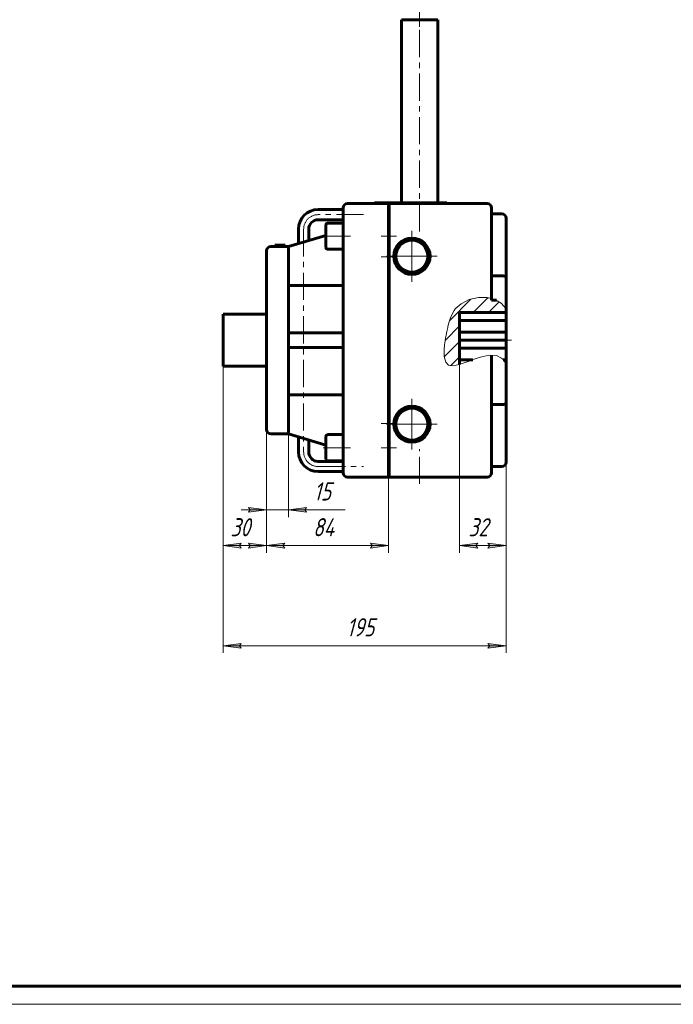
# Model space of a CAD drawing. Header units: millimetres. Extents: x 0 to 594, y 0 to 420.
# Tile 2 of 7: x 180 to 360, y 0 to 271. Entities that reach past the tile are written whole.
import ezdxf

# ---------------------------------------------------------------- set-up
doc = ezdxf.new("R2010")
doc.units = ezdxf.units.MM
for name, pattern in [('K5LT_AXLED', [12, 7.5, -1.5, 1.5, -1.5]), ('K5LT_BASIC', [0]), ('K5LT_THIN', [0]), ('K5LT_THIN_INCLUDED_TO_HATCHING', [0])]:
    doc.linetypes.add(name, pattern=pattern)
doc.layers.add('Системный слой', color=7, linetype='Continuous')
doc.layers.add('Системный слой (1)', color=7, linetype='Continuous', true_color=0x6c6c6c)
doc.styles.add('KDIMTEXTSTYLE', font='txt', dxfattribs={"width": 0.96, "oblique": 15, "height": 5})
doc.styles.add('KTEXTSTYLE', font='txt', dxfattribs={"width": 0.96, "height": 5})
doc.dimstyles.new('KDIMSTYLE (0.40)', dxfattribs={"dimtxt": 5, "dimasz": 1, "dimexe": 2, "dimexo": 0, "dimgap": 1, "dimtad": 1, "dimlfac": 2.5, "dimtxsty": 'KDIMTEXTSTYLE', "dimsah": 1, "dimcen": 0, "dimdle": 1, "dimadec": 0, "dimazin": 0, "dimtfac": 0.667, "dimtmove": 0, "dimatfit": 3, "dimfxl": 1, "dimtvp": 1, "dimtolj": 1, "dimtzin": 0, "dimarcsym": 0})

# ---------------------------------------------------------------- blocks, each defined once
blk = doc.blocks.new('U30')
at = {"layer": 'Системный слой (1)', "color": 143, "linetype": 'K5LT_BASIC', "lineweight": 60, "true_color": 0x33acca}
for p, q in [((259.9, 213.6), (259.9, 210.49)), ((259.9, 155.52), (259.9, 152.2))]:
    blk.add_line(p, q, dxfattribs=at)
blk = doc.blocks.new('U31')
at = {"layer": 'Системный слой (1)', "color": 143, "linetype": 'K5LT_BASIC', "lineweight": 60, "true_color": 0x33acca}
for p, q in [((257.1, 213.6), (257.1, 209.65)), ((257.1, 156.36), (257.1, 152.2))]:
    blk.add_line(p, q, dxfattribs=at)
blk = doc.blocks.new('U32')
at = {"layer": 'Системный слой (1)', "color": 143, "linetype": 'K5LT_BASIC', "lineweight": 60, "true_color": 0x33acca}
for p, q in [((285.47, 271.33), (290.47, 271.33)), ((290.47, 271.33), (295.47, 271.33))]:
    blk.add_line(p, q, dxfattribs=at)
blk = doc.blocks.new('U33')
at = {"layer": 'Системный слой (1)', "color": 143, "linetype": 'K5LT_BASIC', "lineweight": 60, "true_color": 0x33acca}
for p, q in [((310.29, 194.55), (310.29, 212.7)), ((310.29, 153.3), (310.29, 178.92))]:
    blk.add_line(p, q, dxfattribs=at)
blk = doc.blocks.new('U34')
at = {"layer": 'Системный слой (1)', "color": 143, "linetype": 'K5LT_BASIC', "lineweight": 60, "true_color": 0x33acca}
for p, q in [((314.29, 200.41), (314.29, 191.68)), ((314.29, 176.49), (314.29, 165.6))]:
    blk.add_line(p, q, dxfattribs=at)
blk = doc.blocks.new('U35')
at = {"layer": 'Системный слой (1)', "color": 143, "linetype": 'K5LT_BASIC', "lineweight": 60, "true_color": 0x33acca}
for p, q in [((314.29, 216.6), (314.29, 200.41)), ((314.29, 165.6), (314.29, 149.4))]:
    blk.add_line(p, q, dxfattribs=at)
blk = doc.blocks.new('U36')
at = {"layer": 'Системный слой (1)', "color": 7, "linetype": 'K5LT_THIN_INCLUDED_TO_HATCHING', "lineweight": 18, "true_color": 0xffffff}
for p, q in [((301.89, 193.06), (300.3, 191.64)), ((304.17, 194.22), (301.89, 193.06)), ((306.68, 194.82), (304.17, 194.22)), ((309.07, 194.8), (306.68, 194.82)), ((311.17, 194.24), (309.07, 194.8)), ((312.92, 193.18), (311.17, 194.24)), ((314.29, 191.68), (312.92, 193.18)), ((299.58, 190.57), (298.98, 189.21)), ((299.97, 191.2), (299.58, 190.57)), ((300.19, 191.5), (299.97, 191.2)), ((300.3, 191.64), (300.19, 191.5)), ((298.47, 187.49), (298.28, 186.7)), ((298.98, 189.21), (298.47, 187.49)), ((297.99, 185.41), (297.78, 184.4)), ((298.16, 186.16), (297.99, 185.41)), ((298.24, 186.52), (298.16, 186.16)), ((298.28, 186.7), (298.24, 186.52)), ((297.49, 182.81), (297.34, 181.76)), ((297.63, 183.63), (297.49, 182.81)), ((297.78, 184.4), (297.63, 183.63)), ((297.34, 181.76), (297.21, 180.33)), ((297.21, 180.33), (297.24, 178.47)), ((297.24, 178.47), (297.67, 176.92)), ((297.67, 176.92), (298.4, 176.17)), ((301.34, 176.28), (303.31, 176.93)), ((303.31, 176.93), (304.39, 177.33)), ((304.39, 177.33), (305.01, 177.57)), ((305.01, 177.57), (305.5, 177.74)), ((305.5, 177.74), (306.07, 177.95)), ((306.07, 177.95), (306.86, 178.21)), ((306.86, 178.21), (307.99, 178.54)), ((307.99, 178.54), (309.61, 178.86)), ((309.61, 178.86), (311.67, 178.79)), ((311.67, 178.79), (313.05, 178.1)), ((313.05, 178.1), (313.46, 177.69)), ((313.46, 177.69), (313.57, 177.55)), ((313.57, 177.55), (313.72, 177.33)), ((313.72, 177.33), (313.81, 177.2)), ((313.81, 177.2), (313.88, 177.1)), ((313.88, 177.1), (313.95, 176.99)), ((313.95, 176.99), (314.04, 176.85)), ((314.04, 176.85), (314.17, 176.66)), ((314.17, 176.66), (314.29, 176.49)), ((298.4, 176.17), (298.55, 176.1)), ((298.55, 176.1), (298.89, 176)), ((298.89, 176), (299.69, 175.96)), ((299.69, 175.96), (301.34, 176.28))]:
    blk.add_line(p, q, dxfattribs=at)
blk = doc.blocks.new('U37')
at = {"layer": 'Системный слой (1)', "color": 30, "linetype": 'K5LT_AXLED', "lineweight": 18, "true_color": 0xff8000}
for q in [(288.35, 166.87), (281.35, 159.87), (295.35, 159.87), (288.35, 152.87)]:
    blk.add_line((288.35, 159.87), q, dxfattribs=at)
blk = doc.blocks.new('U38')
at = {"layer": 'Системный слой (1)', "color": 30, "linetype": 'K5LT_AXLED', "lineweight": 18, "true_color": 0xff8000}
for q in [(288.35, 213.13), (281.35, 206.13), (295.35, 206.13), (288.35, 199.13)]:
    blk.add_line((288.35, 206.13), q, dxfattribs=at)
blk = doc.blocks.new('D6')
at = {"layer": 'Системный слой (1)'}
for points in [[(241.29, 98.16), (240.79, 98.82), (241.29, 99.47), (236.29, 98.82)], [(314.29, 98.82), (309.29, 99.47), (309.79, 98.82), (309.29, 98.16)]]:
    blk.add_hatch(color=7, dxfattribs=at).paths.add_polyline_path(points)
at = {"layer": 'Системный слой (1)', "color": 7, "linetype": 'K5LT_THIN', "lineweight": 18, "true_color": 0xffffff}
for p, q in [((236.29, 182.15), (236.29, 96.82)), ((314.29, 183), (314.29, 96.82)), ((236.29, 98.82), (241.29, 99.47)), ((241.29, 98.16), (236.29, 98.82)), ((241.29, 99.47), (240.79, 98.82)), ((240.79, 98.82), (241.29, 98.16)), ((309.79, 98.82), (309.29, 99.47)), ((309.29, 99.47), (314.29, 98.82)), ((314.29, 98.82), (309.29, 98.16)), ((309.29, 98.16), (309.79, 98.82))]:
    blk.add_line(p, q, dxfattribs=at)
blk.add_wipeout([(270.34, 99.82), (270.34, 107.2), (279.84, 107.2), (279.84, 99.82)]).dxf.layer = 'Системный слой (1)'
blk.add_line((236.29, 98.82), (314.29, 98.82), dxfattribs=at)
at = {"layer": 'Системный слой (1)', "color": 7, "insert": (270.34, 106.4), "char_height": 5, "attachment_point": 1, "style": 'KTEXTSTYLE'}
blk.add_mtext('\\fArial|b0|c204|p34;\\H5.0;\\W1.000;\\Q15;\\fGOST Type AU|b0|i0|c204|p34;\\Q15;\\W0.960;195', dxfattribs=at)
blk = doc.blocks.new('KDIMARROW_01')
at = {"layer": 'Системный слой'}
blk.add_hatch(color=0, dxfattribs=at).paths.add_polyline_path([(0, 0), (-5, 0.66), (-4.5, 0), (-5, -0.66)])
at = {"layer": 'Системный слой', "color": 0, "linetype": 'K5LT_THIN', "lineweight": 18}
for p, q in [((-4.5, 0), (-5, 0.66)), ((-5, 0.66), (0, 0)), ((0, 0), (-5, -0.66)), ((-5, -0.66), (-4.5, 0))]:
    blk.add_line(p, q, dxfattribs=at)
at = {"layer": 'Системный слой (1)', "color": 0, "linetype": 'K5LT_THIN', "lineweight": 18}
blk.add_line((504.65, 183), (504.25, 183), dxfattribs=at)
blk = doc.blocks.new('D7')
at = {"layer": 'Системный слой (1)', "color": 7, "linetype": 'K5LT_THIN', "lineweight": 18, "true_color": 0xffffff}
for p, q in [((301.49, 180.77), (301.49, 124.39)), ((314.29, 180.77), (314.29, 124.39))]:
    blk.add_line(p, q, dxfattribs=at)
blk.add_wipeout([(303.94, 127.39), (303.94, 134.77), (311.53, 134.77), (311.53, 127.39)]).dxf.layer = 'Системный слой (1)'
at = {"layer": 'Системный слой (1)'}
for points in [[(306.49, 125.73), (305.99, 126.39), (306.49, 127.04), (301.49, 126.39)], [(314.29, 126.39), (309.29, 127.04), (309.79, 126.39), (309.29, 125.73)]]:
    blk.add_hatch(color=7, dxfattribs=at).paths.add_polyline_path(points)
at = {"layer": 'Системный слой (1)', "color": 7, "linetype": 'K5LT_THIN', "lineweight": 18, "true_color": 0xffffff}
for p, q in [((301.49, 126.39), (306.49, 127.04)), ((306.49, 125.73), (301.49, 126.39)), ((314.29, 126.39), (301.49, 126.39)), ((306.49, 127.04), (305.99, 126.39)), ((305.99, 126.39), (306.49, 125.73)), ((309.79, 126.39), (309.29, 127.04)), ((309.29, 127.04), (314.29, 126.39)), ((314.29, 126.39), (309.29, 125.73)), ((309.29, 125.73), (309.79, 126.39))]:
    blk.add_line(p, q, dxfattribs=at)
at = {"layer": 'Системный слой (1)', "color": 7, "insert": (303.94, 133.97), "char_height": 5, "attachment_point": 1, "style": 'KTEXTSTYLE'}
blk.add_mtext('\\fArial|b0|c204|p34;\\H5.0;\\W1.000;\\Q15;\\fGOST Type AU|b0|i0|c204|p34;\\Q15;\\W0.960;32', dxfattribs=at)
blk = doc.blocks.new('D8')
at = {"layer": 'Системный слой (1)', "color": 7, "linetype": 'K5LT_THIN', "lineweight": 18, "true_color": 0xffffff}
for p, q in [((236.29, 175.86), (236.29, 124.39)), ((248.29, 175.86), (248.29, 124.39))]:
    blk.add_line(p, q, dxfattribs=at)
blk.add_wipeout([(238.34, 127.39), (238.34, 134.77), (245.93, 134.77), (245.93, 127.39)]).dxf.layer = 'Системный слой (1)'
at = {"layer": 'Системный слой (1)'}
for points in [[(240.79, 126.39), (241.29, 127.04), (236.29, 126.39), (241.29, 125.73)], [(243.29, 125.73), (248.29, 126.39), (243.29, 127.04), (243.79, 126.39)]]:
    blk.add_hatch(color=7, dxfattribs=at).paths.add_polyline_path(points)
at = {"layer": 'Системный слой (1)', "color": 7, "linetype": 'K5LT_THIN', "lineweight": 18, "true_color": 0xffffff}
for p, q in [((236.29, 126.39), (241.29, 127.04)), ((241.29, 125.73), (236.29, 126.39)), ((248.29, 126.39), (236.29, 126.39)), ((241.29, 127.04), (240.79, 126.39)), ((240.79, 126.39), (241.29, 125.73)), ((243.79, 126.39), (243.29, 127.04)), ((243.29, 127.04), (248.29, 126.39)), ((248.29, 126.39), (243.29, 125.73)), ((243.29, 125.73), (243.79, 126.39))]:
    blk.add_line(p, q, dxfattribs=at)
at = {"layer": 'Системный слой (1)', "color": 7, "insert": (238.34, 133.97), "char_height": 5, "attachment_point": 1, "style": 'KTEXTSTYLE'}
blk.add_mtext('\\fArial|b0|c204|p34;\\H5.0;\\W1.000;\\Q15;\\fGOST Type AU|b0|i0|c204|p34;\\Q15;\\W0.960;30', dxfattribs=at)
blk = doc.blocks.new('D9')
at = {"layer": 'Системный слой (1)'}
for points in [[(248.29, 136.24), (243.29, 136.9), (243.79, 136.24), (243.29, 135.58)], [(258.79, 136.24), (259.29, 136.9), (254.29, 136.24), (259.29, 135.58)]]:
    blk.add_hatch(color=7, dxfattribs=at).paths.add_polyline_path(points)
at = {"layer": 'Системный слой (1)', "color": 7, "linetype": 'K5LT_THIN', "lineweight": 18, "true_color": 0xffffff}
for p, q in [((248.29, 162), (248.29, 134.24)), ((254.29, 162), (254.29, 134.24)), ((248.29, 136.24), (241.29, 136.24)), ((248.29, 136.24), (243.29, 136.9)), ((243.29, 136.9), (243.79, 136.24)), ((243.79, 136.24), (243.29, 135.58)), ((243.29, 135.58), (248.29, 136.24)), ((248.29, 136.24), (254.29, 136.24)), ((259.29, 136.9), (254.29, 136.24)), ((254.29, 136.24), (259.29, 135.58)), ((254.29, 136.24), (259.27, 136.24)), ((258.79, 136.24), (259.29, 136.9)), ((259.29, 135.58), (258.79, 136.24))]:
    blk.add_line(p, q, dxfattribs=at)
blk.add_wipeout([(261.27, 137.24), (261.27, 144.62), (267.72, 144.62), (267.72, 137.24)]).dxf.layer = 'Системный слой (1)'
for p, q in [((254.29, 136.24), (261.29, 136.24)), ((259.27, 136.24), (269.98, 136.24))]:
    blk.add_line(p, q, dxfattribs=at)
at = {"layer": 'Системный слой (1)', "color": 7, "insert": (261.27, 143.83), "char_height": 5, "attachment_point": 1, "style": 'KTEXTSTYLE'}
blk.add_mtext('\\fArial|b0|c204|p34;\\H5.0;\\W1.000;\\Q15;\\fGOST Type AU|b0|i0|c204|p34;\\Q15;\\W0.960;15', dxfattribs=at)
blk = doc.blocks.new('D10')
at = {"layer": 'Системный слой (1)'}
for points in [[(253.29, 125.73), (252.79, 126.39), (253.29, 127.04), (248.29, 126.39)], [(281.89, 126.39), (276.89, 127.04), (277.39, 126.39), (276.89, 125.73)]]:
    blk.add_hatch(color=7, dxfattribs=at).paths.add_polyline_path(points)
at = {"layer": 'Системный слой (1)', "color": 7, "linetype": 'K5LT_THIN', "lineweight": 18, "true_color": 0xffffff}
for p, q in [((248.29, 162), (248.29, 124.39)), ((281.89, 145.3), (281.89, 124.39)), ((248.29, 126.39), (253.29, 127.04)), ((253.29, 125.73), (248.29, 126.39)), ((253.29, 127.04), (252.79, 126.39)), ((252.79, 126.39), (253.29, 125.73)), ((277.39, 126.39), (276.89, 127.04)), ((276.89, 127.04), (281.89, 126.39)), ((281.89, 126.39), (276.89, 125.73)), ((276.89, 125.73), (277.39, 126.39))]:
    blk.add_line(p, q, dxfattribs=at)
blk.add_wipeout([(261.07, 127.39), (261.07, 134.77), (268.79, 134.77), (268.79, 127.39)]).dxf.layer = 'Системный слой (1)'
blk.add_line((248.29, 126.39), (281.89, 126.39), dxfattribs=at)
at = {"layer": 'Системный слой (1)', "color": 7, "insert": (261.07, 133.97), "char_height": 5, "attachment_point": 1, "style": 'KTEXTSTYLE'}
blk.add_mtext('\\fArial|b0|c204|p34;\\H5.0;\\W1.000;\\Q15;\\fGOST Type AU|b0|i0|c204|p34;\\Q15;\\W0.960;84', dxfattribs=at)
blk = doc.blocks.new('U68')
at = {"color": 143, "linetype": 'K5LT_BASIC', "lineweight": 60, "true_color": 0x33acca}
blk.add_line((589, 5), (20, 5), dxfattribs=at)
at = {"color": 7, "linetype": 'K5LT_THIN', "lineweight": 18, "true_color": 0xffffff}
blk.add_line((594, 0), (0, 0), dxfattribs=at)

msp = doc.modelspace()

# ---------------------------------------------------------------- hatches: boundary and pattern name
at = {"layer": 'Системный слой (1)'}
h = msp.add_hatch(dxfattribs=at)
h.set_pattern_fill('', angle=45, style=0, pattern_type=0)
h.set_pattern_definition([(45, (0, 0), (-2.12132, 2.12132), [])])
h.paths.add_polyline_path([(301.489, 176.3185), (301.489, 190.64), (314.289, 190.64), (314.289, 191.6798), (314.1843, 191.8281), (313.9677, 192.1129), (313.507, 192.6367), (312.4878, 193.5068), (311.6662, 194.0032), (310.289, 194.0032), (310.289, 194.5485), (308.0509, 194.881), (305.5821, 194.6336), (303.1219, 193.7767), (301.0748, 192.429), (300.3035, 191.6403), (300.186, 191.4949), (299.9659, 191.1972), (299.5797, 190.5738), (298.979, 189.2085), (298.4745, 187.4874), (298.2831, 186.7023), (298.2405, 186.522), (298.1553, 186.156), (297.9869, 185.4055), (297.7773, 184.4038), (297.63, 183.6313), (297.4898, 182.8105), (297.3402, 181.7593), (297.2089, 180.3323), (297.2393, 178.4686), (297.6664, 176.9176), (298.3983, 176.1669), (298.5538, 176.0972), (298.8948, 176.0002), (299.6872, 175.9598), (301.3401, 176.2756)])

# ---------------------------------------------------------------- linework, layer by layer
at = {"layer": 'Системный слой (1)', "color": 30, "linetype": 'K5LT_AXLED', "lineweight": 18, "true_color": 0xff8000}
for p, q in [((290.4727, 269.3297), (290.4727, 282.5297)), ((290.4727, 213.0032), (290.4727, 273.3296)), ((275.0207, 217.6032), (262.4988, 217.6032)), ((258.4988, 213.6032), (258.4988, 152.2032)), ((271.409, 211.6707), (262.609, 211.6707)), ((284.089, 211.6707), (279.889, 211.6707)), ((284.089, 205.996), (279.889, 205.996)), ((308.289, 183.0032), (316.289, 183.0032)), ((284.089, 160.0601), (279.889, 160.0601)), ((271.409, 153.3769), (262.609, 153.3769)), ((284.089, 153.3769), (279.889, 153.3769)), ((290.4727, 143.4032), (290.4727, 153.0032)), ((262.4988, 148.2032), (275.0207, 148.2032))]:
    msp.add_line(p, q, dxfattribs=at)
at = {"layer": 'Системный слой (1)', "color": 143, "linetype": 'K5LT_BASIC', "lineweight": 60, "true_color": 0x33acca}
for p, q in [((285.4727, 220.9032), (285.4727, 271.3296)), ((295.4727, 220.9032), (295.4727, 271.3296)), ((281.889, 220.7032), (270.609, 220.7032)), ((278.0082, 220.9032), (298.0082, 220.9032)), ((278.0082, 220.7032), (278.0082, 220.9032)), ((281.889, 220.7032), (281.889, 212.7032)), ((282.089, 220.7032), (281.889, 220.7032)), ((282.089, 220.7032), (282.089, 212.7032)), ((309.089, 220.7032), (282.089, 220.7032)), ((298.0082, 220.7032), (298.0082, 220.9032)), ((269.409, 219.0032), (262.4988, 219.0032)), ((269.409, 219.5032), (269.409, 212.7032)), ((310.289, 212.7032), (310.289, 219.5032)), ((310.289, 217.8032), (313.089, 217.8032)), ((269.409, 216.2032), (262.4988, 216.2032)), ((264.609, 214.7907), (264.609, 208.5507)), ((265.089, 215.2707), (269.409, 215.2707)), ((281.889, 215.0032), (282.089, 215.0032)), ((254.289, 208.8032), (264.609, 211.8992)), ((269.409, 212.7032), (269.409, 153.3032)), ((282.089, 214.2707), (281.889, 214.2707)), ((281.889, 212.7032), (281.889, 153.3032)), ((282.089, 212.7032), (282.089, 153.3032)), ((250.5339, 209.2032), (253.3339, 209.2032)), ((250.5339, 208.8032), (250.5339, 209.2032)), ((253.3339, 209.2032), (253.3929, 209.2032)), ((253.3339, 208.8032), (253.3339, 209.2032)), ((253.3929, 208.8032), (253.3929, 209.2032)), ((282.089, 209.0707), (281.889, 209.0707)), ((248.289, 207.6032), (248.289, 204.0032)), ((249.489, 208.8032), (254.289, 208.8032)), ((254.289, 208.8032), (254.289, 204.0032)), ((265.089, 208.0707), (269.409, 208.0707)), ((282.089, 208.596), (281.889, 208.596)), ((248.289, 204.0032), (248.289, 162.0032)), ((254.289, 204.0032), (254.289, 185.0032)), ((282.089, 203.396), (281.889, 203.396)), ((254.289, 198.071), (269.409, 198.071)), ((282.089, 199.5807), (281.889, 199.5807)), ((310.289, 200.7387), (313.089, 200.7387)), ((310.289, 194.5485), (310.289, 194.0032)), ((310.289, 194.0032), (311.6662, 194.0032)), ((248.289, 190.1429), (236.289, 190.1429)), ((236.289, 190.1429), (236.289, 189.7914)), ((314.289, 190.64), (301.489, 190.64)), ((301.489, 190.64), (301.489, 176.3185)), ((314.289, 191.6798), (314.289, 190.64)), ((314.289, 188.4032), (314.289, 190.64)), ((236.289, 183.8517), (236.289, 189.7914)), ((314.289, 188.4032), (301.489, 188.4032)), ((314.289, 185.24), (314.289, 188.4032)), ((254.289, 185.0032), (254.289, 181.0032)), ((254.289, 185.0032), (269.409, 185.0032)), ((314.289, 185.24), (301.489, 185.24)), ((314.289, 183.0032), (314.289, 185.24)), ((236.289, 183.8517), (236.289, 182.1547)), ((236.289, 176.215), (236.289, 182.1547)), ((314.289, 183.0032), (301.489, 183.0032)), ((314.289, 180.7664), (314.289, 183.0032)), ((254.289, 181.0032), (254.289, 162.0032)), ((254.289, 181.0032), (269.409, 181.0032)), ((314.289, 180.7664), (301.489, 180.7664)), ((314.289, 177.6032), (314.289, 180.7664)), ((305.115, 177.6032), (301.489, 177.6032)), ((314.289, 177.6032), (313.5268, 177.6032)), ((314.289, 176.4937), (314.289, 177.6032)), ((236.289, 176.215), (236.289, 175.8635)), ((248.289, 175.8635), (236.289, 175.8635)), ((254.289, 167.9354), (269.409, 167.9354)), ((282.089, 166.4257), (281.889, 166.4257)), ((310.289, 165.2677), (313.089, 165.2677)), ((248.289, 162.0032), (248.289, 158.4032)), ((254.289, 162.0032), (254.289, 157.2032)), ((282.089, 162.6601), (281.889, 162.6601)), ((282.089, 157.4601), (281.889, 157.4601)), ((249.489, 157.2032), (254.289, 157.2032)), ((254.289, 157.2032), (264.609, 154.1072)), ((264.609, 156.4969), (264.609, 150.2569)), ((265.089, 156.9769), (269.409, 156.9769)), ((282.089, 155.9769), (281.889, 155.9769)), ((269.409, 153.3032), (269.409, 146.5032)), ((281.889, 153.3032), (281.889, 145.3032)), ((282.089, 153.3032), (282.089, 145.3032)), ((310.289, 146.5032), (310.289, 153.3032)), ((262.4988, 149.6032), (269.409, 149.6032)), ((265.089, 149.7769), (269.409, 149.7769)), ((282.089, 150.7769), (281.889, 150.7769)), ((262.4988, 146.8032), (269.409, 146.8032)), ((310.289, 148.2032), (313.089, 148.2032)), ((270.609, 145.3032), (281.889, 145.3032)), ((282.089, 145.3032), (309.089, 145.3032))]:
    msp.add_line(p, q, dxfattribs=at)
for centre in [(288.3451, 206.1328), (288.3451, 159.8736)]:
    msp.add_circle(centre, 5, dxfattribs=at)
for centre, radius, start, end in [((270.609, 219.5032), 1.2, 90, 180), ((282.6727, 219.0032), 1.2, 119.101734, 130.770328), ((309.089, 219.5032), 1.2, 0, 90), ((262.4988, 213.6032), 5.4, 90, 180), ((313.089, 216.6032), 1.2, 0, 90), ((262.4988, 213.6032), 2.6, 90, 180), ((265.089, 214.7907), 0.48, 90, 180), ((288.3451, 206.1328), 4.4, 90, 180), ((288.3451, 206.1328), 4.4, 180, 90), ((249.489, 207.6032), 1.2, 90, 180), ((265.089, 208.5507), 0.48, 180, 270), ((288.3451, 159.8736), 4.4, 90, 180), ((288.3451, 159.8736), 4.4, 180, 90), ((249.489, 158.4032), 1.2, 180, 270), ((265.089, 156.4969), 0.48, 90, 180), ((262.4988, 152.2032), 5.4, 180, 270), ((262.4988, 152.2032), 2.6, 180, 270), ((265.089, 150.2569), 0.48, 180, 270), ((313.089, 149.4032), 1.2, 270, 0), ((270.609, 146.5032), 1.2, 180, 270), ((282.6727, 146.6032), 1.2, 229.229672, 240.898266), ((309.089, 146.5032), 1.2, 270, 0)]:
    msp.add_arc(centre, radius, start, end, dxfattribs=at)
at = {"layer": 'Системный слой (1)', "color": 30, "linetype": 'K5LT_AXLED', "lineweight": 18, "true_color": 0xff8000}
for centre, start, end in [((262.4988, 213.6032), 90, 180.000001), ((262.4988, 152.2032), 180, 270.000001)]:
    msp.add_arc(centre, 4, start, end, dxfattribs=at)
at = {"layer": 'Системный слой (1)', "color": 143, "linetype": 'K5LT_BASIC', "lineweight": 60, "true_color": 0x33acca}
for points in [[(313.089, 200.7387), (313.1718, 200.7387), (313.2907, 200.7353), (313.4511, 200.724), (313.5765, 200.7112), (313.7049, 200.693), (313.8214, 200.6711), (313.9237, 200.6468), (314.0183, 200.6188), (314.1072, 200.5851), (314.1817, 200.5471), (314.2332, 200.5098), (314.267, 200.4738), (314.2851, 200.4404), (314.289, 200.4173), (314.289, 200.4068)], [(313.089, 165.2677), (313.1718, 165.2677), (313.2907, 165.2711), (313.4511, 165.2824), (313.5765, 165.2952), (313.7049, 165.3134), (313.8214, 165.3353), (313.9237, 165.3596), (314.0183, 165.3876), (314.1072, 165.4213), (314.1817, 165.4593), (314.2332, 165.4966), (314.267, 165.5326), (314.2851, 165.566), (314.289, 165.5891), (314.289, 165.5996)]]:
    msp.add_open_spline(points, degree=3, knots=[0, 0, 0, 0, 2.06822053, 2.97206562, 4.14293155, 5.42147325, 6.60469989, 7.70375383, 8.84983249, 10.13974776, 11.56356525, 12.85987732, 13.84876755, 15.02518808, 16, 16, 16, 16], dxfattribs=at)

# ---------------------------------------------------------------- block references
at = {"layer": 'Системный слой (1)'}
for name in ['U32', 'U35', 'U31', 'U30', 'U38', 'U33', 'U34', 'U36', 'U37']:
    msp.add_blockref(name, (0, 0), dxfattribs=at)

# ---------------------------------------------------------------- next in the draw order: dimensions: what is measured, and where the dimension line sits
at = {"layer": 'Системный слой (1)', "color": 7}
dim = msp.add_linear_dim(base=(236.289, 98.8164), p1=(314.289, 183.0032), p2=(236.289, 182.1547), dimstyle='KDIMSTYLE (0.40)', override={"dimexo": 0, "dimpost": '\\fGOST Type AU|b0|c204|p34;\\H5.0;\\W0.960;\\Q15;<>', "dimblk1": 'KDIMARROW_01', "dimblk2": 'KDIMARROW_01', "dimse1": 0, "dimse2": 0, "dimclrt": 7, "dimtol": 1, "dimtp": 0, "dimtm": 0, "dimtdec": 5, "dimtolj": 1}, dxfattribs=at)
dim.commit()
dim.dimension.update_dxf_attribs({"geometry": 'D6', "text_midpoint": (275.289, 98.8164), "dimtype": 160})

# ---------------------------------------------------------------- next in the draw order: dimensions: what is measured, and where the dimension line sits
for base, p1, p2, picture, middle in [((314.289, 126.3857), (301.489, 180.7664), (314.289, 180.7664), 'D7', (307.889, 126.3857)), ((248.289, 126.3857), (236.289, 175.8635), (248.289, 175.8635), 'D8', (242.289, 126.3857))]:
    dim = msp.add_linear_dim(base=base, p1=p1, p2=p2, dimstyle='KDIMSTYLE (0.40)', override={"dimexo": 0, "dimpost": '\\fGOST Type AU|b0|c204|p34;\\H5.0;\\W0.960;\\Q15;<>', "dimblk1": 'KDIMARROW_01', "dimblk2": 'KDIMARROW_01', "dimse1": 0, "dimse2": 0, "dimclrt": 7, "dimtol": 1, "dimtp": 0, "dimtm": 0, "dimtdec": 5, "dimtolj": 1}, dxfattribs=at)
    dim.commit()
    dim.dimension.update_dxf_attribs({"geometry": picture, "text_midpoint": middle, "dimtype": 160})

# ---------------------------------------------------------------- next in the draw order: dimensions: what is measured, and where the dimension line sits
dim = msp.add_linear_dim(base=(248.289, 136.2408), p1=(254.289, 162.0032), p2=(248.289, 162.0032), dimstyle='KDIMSTYLE (0.40)', override={"dimexo": 0, "dimtoh": 1, "dimpost": '\\fGOST Type AU|b0|c204|p34;\\H5.0;\\W0.960;\\Q15;<>', "dimblk1": 'KDIMARROW_01', "dimblk2": 'KDIMARROW_01', "dimse1": 0, "dimse2": 0, "dimclrt": 7, "dimtol": 1, "dimtp": 0, "dimtm": 0, "dimtdec": 5, "dimtmove": 1, "dimtolj": 1}, dxfattribs=at)
dim.commit()
dim.dimension.update_dxf_attribs({"geometry": 'D9', "text_midpoint": (264.6264, 136.2408), "dimtype": 160})

# ---------------------------------------------------------------- next in the draw order: dimensions: what is measured, and where the dimension line sits
dim = msp.add_linear_dim(base=(248.289, 126.3857), p1=(281.889, 145.3032), p2=(248.289, 162.0032), dimstyle='KDIMSTYLE (0.40)', override={"dimexo": 0, "dimpost": '\\fGOST Type AU|b0|c204|p34;\\H5.0;\\W0.960;\\Q15;<>', "dimblk1": 'KDIMARROW_01', "dimblk2": 'KDIMARROW_01', "dimse1": 0, "dimse2": 0, "dimclrt": 7, "dimtol": 1, "dimtp": 0, "dimtm": 0, "dimtdec": 5, "dimtolj": 1}, dxfattribs=at)
dim.commit()
dim.dimension.update_dxf_attribs({"geometry": 'D10', "text_midpoint": (265.089, 126.3857), "dimtype": 160})

# ---------------------------------------------------------------- next in the draw order: block references
msp.add_blockref('U68', (0, 0))

doc.saveas('drawing.dxf')
